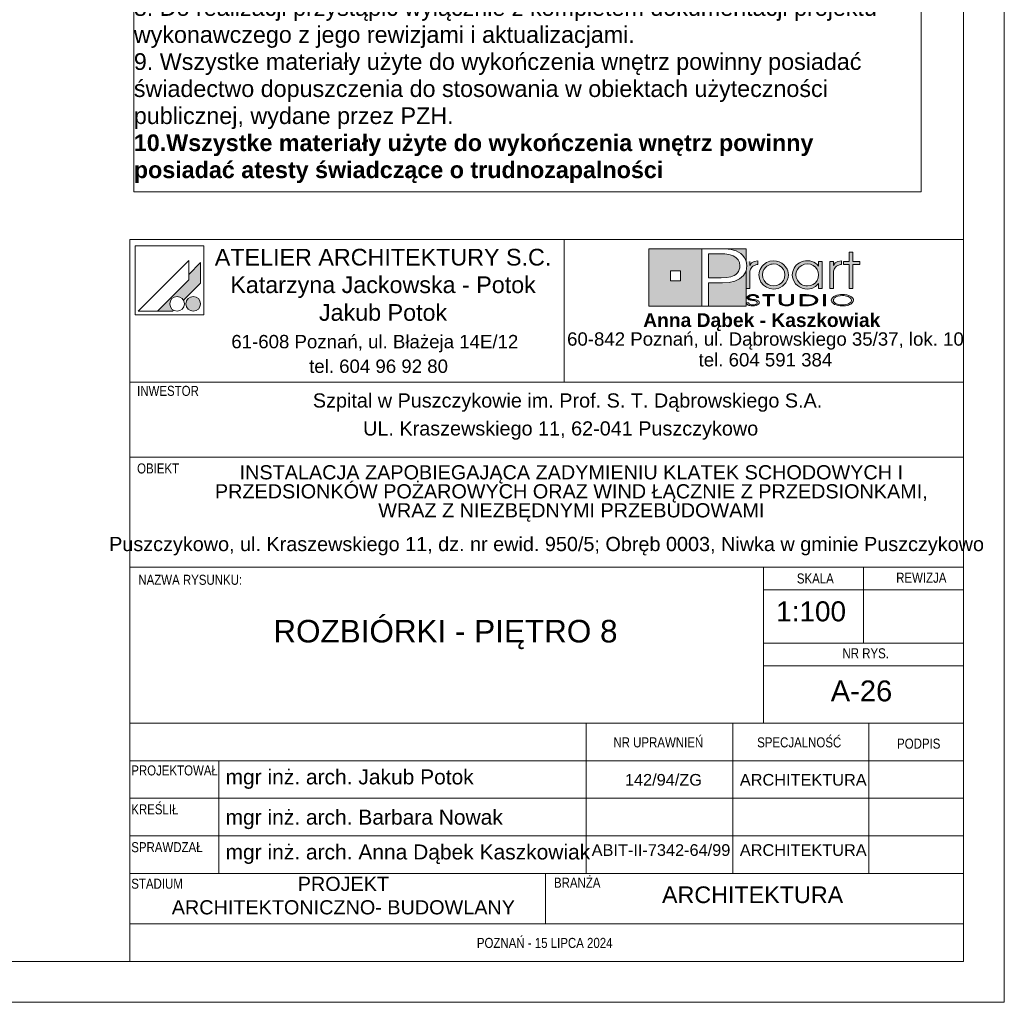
# Paper-space layout 'A-26 ROZBIÓRKI - PIĘTRO 8' of a CAD drawing. Header units: millimetres. Extents: x 0 to 540, y 0 to 297.
# Tile 8 of 9: x 422 to 540, y 0 to 118. Entities that reach past the tile are written whole.
import ezdxf

# ---------------------------------------------------------------- set-up
doc = ezdxf.new("R2010")
doc.units = ezdxf.units.MM
doc.header["$MEASUREMENT"] = 0
doc.layers.add('0_Nr_pióra__2', color=8, linetype='Continuous', lineweight=13)
for name, color, linetype, lineweight, true_color in [('0_Nr_pióra__249', 7, 'Continuous', 5, 0x191919), ('A_Arkusz_Nr_pióra__19', 7, 'Continuous', 5, 0x191919), ('A_Arkusz_Nr_pióra__255', 7, 'Continuous', 15, 0x242424)]:
    doc.layers.add(name, color=color, linetype=linetype, lineweight=lineweight, true_color=true_color)
doc.styles.add('STYL_AUTOMATYCZNY_1', font='arial.ttf')
doc.styles.add('STYL_AUTOMATYCZNY_2', font='ARIALN.TTF')
doc.styles.add('STYL_AUTOMATYCZNY_3', font='arial.ttf')

psp = doc.layouts.new('A-26 ROZBIÓRKI - PIĘTRO 8')

# ---------------------------------------------------------------- hatches: boundary and pattern name
at = {"layer": 'A_Arkusz_Nr_pióra__19', "linetype": 'Continuous', "lineweight": 0, "true_color": 0x131313}
h = psp.add_hatch(color=250, dxfattribs=at)
h.paths.add_polyline_path([(497.36, 90.34), (503.71, 90.34), (503.71, 83.46), (497.36, 83.46)])
h.paths.add_polyline_path([(499.96, 87.69), (501.15, 87.69), (501.15, 86.49), (499.96, 86.49)], flags=0)
for points in [[(509.03, 90.34), (509.02, 88.83), (508.99, 88.95), (508.83, 89.25), (508.63, 89.52), (508.39, 89.75), (508.11, 89.94), (507.83, 90.07), (507.54, 90.17), (507.23, 90.25), (506.87, 90.3), (506.07, 90.33), (506.02, 90.34)], [(506.17, 89.71), (505.71, 89.72), (504.53, 89.72), (504.53, 86.86), (506.06, 86.86), (506.69, 86.89), (507.19, 86.98), (507.59, 87.13), (507.79, 87.26), (507.96, 87.42), (508.11, 87.61), (508.21, 87.83), (508.28, 88.05), (508.3, 88.28), (508.24, 88.67), (508.07, 89), (507.78, 89.3), (507.48, 89.48), (507.12, 89.62), (506.71, 89.69), (506.5, 89.71)], [(504.53, 83.46), (509.03, 83.46), (509.03, 87.7), (508.73, 87.14), (508.24, 86.71), (507.69, 86.45), (507.02, 86.29), (506.24, 86.24), (504.53, 86.24)]]:
    psp.add_hatch(color=250, dxfattribs=at).paths.add_polyline_path(points)
at = {"layer": 'A_Arkusz_Nr_pióra__19', "linetype": 'Continuous', "lineweight": 5, "true_color": 0x191919}
for points in [[(521.85, 85.58), (521.41, 85.58), (521.41, 88.44), (520.7, 88.44), (520.7, 88.81), (521.41, 88.81), (521.41, 89.94), (521.85, 89.94), (521.85, 88.81), (522.66, 88.81), (522.66, 88.44), (521.85, 88.44)], [(443.6, 88.67), (442.2, 87.26), (442.2, 86.61), (438.43, 82.85), (440.24, 82.85), (440.35, 82.96), (440.22, 83.05), (440.11, 83.16), (440.02, 83.29), (439.96, 83.43), (439.92, 83.58), (439.91, 83.73), (439.92, 83.88), (439.96, 84.03), (440.02, 84.17), (440.11, 84.3), (440.22, 84.4), (440.35, 84.49), (440.49, 84.56), (440.64, 84.6), (440.79, 84.61), (440.94, 84.6), (441.09, 84.56), (441.23, 84.49), (441.36, 84.4), (441.46, 84.3), (441.56, 84.16), (443.6, 86.21), (443.6, 86.51)], [(443.6, 86.21), (443.6, 88.67), (442.2, 87.26), (442.2, 86.61), (438.43, 82.85), (440.24, 82.85), (440.35, 82.96, -1.314777), (441.56, 84.16)], [(509.46, 88.83), (509.02, 88.83), (509.02, 85.58), (509.48, 85.58), (509.49, 87.54, -0.145311), (509.61, 87.99, -0.140329), (510.1, 88.38), (510.45, 88.45), (510.45, 88.88), (510.01, 88.81), (509.68, 88.63), (509.46, 88.34)], [(510.56, 87.22), (510.58, 87.43), (510.63, 87.65), (510.71, 87.86), (510.82, 88.06), (510.95, 88.25), (511.11, 88.41), (511.48, 88.67), (511.88, 88.83), (512.33, 88.89), (512.35, 88.89), (512.33, 88.52), (512.17, 88.5), (512, 88.47), (511.83, 88.41), (511.67, 88.34), (511.53, 88.24), (511.39, 88.13), (511.17, 87.86), (511.04, 87.55), (511, 87.2), (511.04, 86.84), (511.18, 86.52), (511.4, 86.24), (511.68, 86.04), (511.99, 85.91), (512.17, 85.89), (512.15, 85.52), (511.88, 85.55), (511.47, 85.71), (511.11, 85.97), (510.8, 86.33), (510.62, 86.75)], [(512.33, 88.52), (512.68, 88.47), (513, 88.33), (513.29, 88.11), (513.5, 87.85), (513.62, 87.55), (513.67, 87.21), (513.64, 86.96), (514.05, 86.8), (514.07, 86.87), (514.1, 87.2), (514.08, 87.43), (514.03, 87.67), (513.93, 87.91), (513.77, 88.17), (513.56, 88.4), (513.3, 88.6), (513, 88.76), (512.68, 88.85), (512.35, 88.89)], [(520.14, 88.38), (520.05, 88.34), (519.97, 88.29), (519.87, 88.23), (519.76, 88.12), (519.67, 88.01), (519.6, 87.9), (519.56, 87.78), (519.53, 87.63), (519.52, 87.46), (519.52, 85.58), (519.07, 85.58), (519.07, 88.81), (519.5, 88.81), (519.5, 88.34), (519.72, 88.63), (520.05, 88.81), (520.49, 88.88), (520.49, 88.45), (520.36, 88.43), (520.24, 88.41)], [(512.86, 85.58), (512.6, 85.52), (512.33, 85.5), (512.15, 85.52), (512.17, 85.89), (512.34, 85.87), (512.69, 85.91), (513, 86.04), (513.28, 86.26), (513.5, 86.53), (513.62, 86.85), (513.64, 86.96), (514.05, 86.8), (513.97, 86.56), (513.8, 86.26), (513.61, 86.03), (513.38, 85.84), (513.12, 85.68)], [(442.36, 84.53), (443.02, 82.9, -0.39153), (441.92, 83.36, -0.418968)], [(442.36, 84.53), (443.02, 82.9, 0.455663), (443.49, 84.15, 0.390402)], [(509.33, 83.87), (509.06, 83.87), (509.08, 83.79), (509.13, 83.71), (509.2, 83.64), (509.28, 83.59), (509.36, 83.56), (509.43, 83.54), (509.48, 83.52), (509.61, 83.49), (509.74, 83.48), (509.82, 83.49), (509.9, 83.48), (510.05, 83.49), (510.24, 83.53), (510.41, 83.6), (510.52, 83.68), (510.59, 83.77), (510.62, 83.87), (510.61, 83.92), (510.58, 83.98), (510.55, 84.03), (510.49, 84.08), (510.44, 84.12), (510.35, 84.16), (510.3, 84.18), (510.2, 84.21), (510.16, 84.22), (510.15, 84.07), (510.19, 84.05), (510.29, 84), (510.34, 83.93), (510.36, 83.86), (510.35, 83.8), (510.31, 83.74), (510.23, 83.68), (510.17, 83.65), (510.11, 83.64), (510.02, 83.61), (509.94, 83.6), (509.87, 83.6), (509.8, 83.6), (509.71, 83.61), (509.63, 83.62), (509.56, 83.64), (509.49, 83.67), (509.45, 83.7), (509.39, 83.74), (509.35, 83.8)], [(510.29, 84.49), (510.55, 84.49), (510.53, 84.59), (510.47, 84.67), (510.35, 84.75), (510.21, 84.81), (510.04, 84.84), (509.85, 84.85), (509.66, 84.84), (509.49, 84.8), (509.34, 84.74), (509.23, 84.67), (509.16, 84.59), (509.14, 84.5), (509.16, 84.4), (509.22, 84.33), (509.32, 84.26), (509.4, 84.22), (509.47, 84.2), (509.53, 84.19), (509.65, 84.16), (509.76, 84.15), (509.88, 84.13), (509.99, 84.11), (510.07, 84.09), (510.15, 84.07), (510.16, 84.22), (510.04, 84.24), (509.88, 84.26), (509.69, 84.3), (509.6, 84.32), (509.52, 84.35), (509.45, 84.39), (509.41, 84.44), (509.4, 84.5), (509.42, 84.57), (509.46, 84.62), (509.54, 84.67), (509.62, 84.7), (509.72, 84.73), (509.81, 84.73), (509.9, 84.73), (509.99, 84.72), (510.07, 84.7), (510.15, 84.67), (510.22, 84.62), (510.27, 84.56)], [(511.85, 83.5), (511.6, 83.5), (511.6, 84.71), (511.02, 84.71), (511.02, 84.83), (512.43, 84.83), (512.43, 84.71), (511.85, 84.71)], [(514.45, 83.6), (514.36, 83.56), (514.25, 83.52), (514.12, 83.5), (513.99, 83.48), (513.86, 83.48), (513.67, 83.49), (513.5, 83.52), (513.34, 83.56), (513.15, 83.67), (513.03, 83.82), (513, 84), (513, 84.83), (513.25, 84.83), (513.25, 84), (513.26, 83.9), (513.31, 83.81), (513.37, 83.74, 0.154269), (513.86, 83.61, 0.149724), (514.34, 83.73), (514.41, 83.81)], [(514.41, 83.81), (514.45, 83.9), (514.46, 84), (514.46, 84.83), (514.72, 84.83), (514.72, 84), (514.7, 83.86), (514.63, 83.74), (514.53, 83.65), (514.45, 83.6)], [(515.76, 83.62), (516.04, 83.62), (516.04, 83.5), (515.51, 83.5), (515.51, 84.83), (516.04, 84.83), (516.04, 84.71), (515.76, 84.71)], [(516.23, 84.83), (516.55, 84.82), (516.75, 84.79), (516.75, 84.66), (516.59, 84.68), (516.38, 84.7), (516.13, 84.71), (516.04, 84.71), (516.04, 84.83)], [(517.07, 84.72), (517.23, 84.65), (517.36, 84.58), (517.48, 84.49), (517.57, 84.38), (517.62, 84.27), (517.64, 84.16), (517.61, 84.02), (517.53, 83.89), (517.39, 83.77), (517.25, 83.68), (517.09, 83.62), (516.92, 83.57), (516.74, 83.53), (516.74, 83.67), (516.88, 83.7), (517.07, 83.77), (517.22, 83.87), (517.31, 83.96), (517.37, 84.06), (517.39, 84.17), (517.37, 84.28), (517.3, 84.38), (517.21, 84.47), (517.08, 84.55), (516.93, 84.61), (516.75, 84.66), (516.75, 84.79), (516.83, 84.78)], [(518.57, 83.5), (518.32, 83.5), (518.32, 84.83), (518.57, 84.83)], [(516.74, 83.53), (516.72, 83.53), (516.5, 83.51), (516.25, 83.5), (516.04, 83.5), (516.04, 83.62), (516.13, 83.62), (516.28, 83.62), (516.45, 83.63), (516.53, 83.63), (516.66, 83.65), (516.74, 83.67)]]:
    psp.add_hatch(color=250, dxfattribs=at).paths.add_polyline_path(points)
h = psp.add_hatch(color=250, dxfattribs=at)
h.paths.add_polyline_path([(517.73, 86.15), (517.36, 85.79), (516.91, 85.57), (516.39, 85.5), (516.06, 85.53), (515.75, 85.61), (515.44, 85.75), (515.18, 85.92), (514.96, 86.14), (514.78, 86.41), (514.66, 86.67), (514.59, 86.93), (514.57, 87.2), (514.58, 87.41), (514.63, 87.61), (514.7, 87.82), (514.79, 88.02), (514.91, 88.19), (515.05, 88.36), (515.24, 88.52), (515.44, 88.65), (515.67, 88.76), (515.91, 88.83), (516.15, 88.87), (516.4, 88.89), (516.67, 88.87), (516.92, 88.81), (517.15, 88.72), (517.37, 88.59), (517.56, 88.43), (517.73, 88.24), (517.73, 88.51), (517.73, 88.81), (518.17, 88.81), (518.17, 87.53), (518.17, 85.58), (517.73, 85.58), (517.73, 85.83)])
h.paths.add_polyline_path([(515.81, 88.38, 0.471077), (515.22, 86.5, 0.494724), (517.4, 86.34, 0.387258), (517.36, 88.1, 0.314042)], flags=0)
h = psp.add_hatch(color=250, dxfattribs=at)
h.paths.add_polyline_path([(520.59, 84.85, 0.130991), (519.56, 84.6, 0.250658), (519.25, 84.17, 0.250617), (519.5, 83.77, 0.141351), (520.59, 83.48, 0.117723), (521.58, 83.7, 0.245905), (521.93, 84.16, 0.237366), (521.68, 84.56, 0.143887)])
h.paths.add_polyline_path([(520.59, 84.73, 0.128597), (519.81, 84.56), (519.72, 84.5), (519.65, 84.45), (519.58, 84.37), (519.54, 84.31), (519.51, 84.24), (519.5, 84.17), (519.53, 84.03), (519.62, 83.91), (519.78, 83.79, 0.126974), (520.59, 83.6, 0.113214), (521.35, 83.76), (521.49, 83.86), (521.58, 83.93), (521.63, 84.01), (521.66, 84.08), (521.67, 84.16), (521.65, 84.26), (521.6, 84.36), (521.52, 84.45), (521.39, 84.55, 0.11716)], flags=0)

# ---------------------------------------------------------------- linework, layer by layer
at = {"layer": '0_Nr_pióra__2', "color": 8, "linetype": 'Continuous', "lineweight": 13, "flags": 128}
psp.add_lwpolyline([(435.6, 176.33), (530.02, 176.33), (530.02, 97.15), (435.6, 97.15)], close=True, dxfattribs=at)
at = {"layer": '0_Nr_pióra__249', "color": 250, "linetype": 'Continuous', "lineweight": 5, "true_color": 0x191919}
for p, q in [((435.75, 90.68), (435.75, 82.41)), ((444.01, 90.68), (435.75, 90.68)), ((444.01, 90.68), (444.01, 82.41)), ((497.36, 90.34), (509.03, 90.34)), ((497.36, 83.46), (497.36, 90.34)), ((503.71, 83.46), (503.71, 90.34)), ((503.71, 90.34), (505.99, 90.34)), ((505.99, 90.34), (506.46, 90.33)), ((506.46, 90.33), (506.87, 90.3)), ((506.87, 90.3), (507.23, 90.25)), ((507.23, 90.25), (507.54, 90.17)), ((507.54, 90.17), (507.83, 90.07)), ((507.83, 90.07), (508.11, 89.94)), ((508.11, 89.94), (508.39, 89.75)), ((509.03, 90.34), (509.02, 88.81)), ((521.41, 88.81), (521.41, 89.94)), ((521.41, 89.94), (521.85, 89.94)), ((521.85, 89.94), (521.85, 88.81)), ((442.2, 88.91), (436.13, 82.85)), ((442.2, 88.91), (442.2, 86.61)), ((443.6, 88.67), (442.2, 87.26)), ((443.6, 88.67), (443.6, 86.51)), ((504.53, 89.72), (504.53, 86.86)), ((505.71, 89.72), (504.53, 89.72)), ((506.17, 89.71), (505.71, 89.72)), ((506.5, 89.71), (506.17, 89.71)), ((506.71, 89.69), (506.5, 89.71)), ((507.12, 89.62), (506.71, 89.69)), ((507.48, 89.48), (507.12, 89.62)), ((507.79, 89.29), (507.48, 89.48)), ((508.07, 89), (507.79, 89.29)), ((508.24, 88.67), (508.07, 89)), ((508.3, 88.28), (508.24, 88.67)), ((508.39, 89.75), (508.63, 89.52)), ((508.63, 89.52), (508.83, 89.25)), ((508.83, 89.25), (508.99, 88.95)), ((508.99, 88.95), (509.08, 88.62)), ((509.08, 88.62), (509.12, 88.27)), ((509.46, 88.81), (509.46, 88.34)), ((509.46, 88.34), (509.68, 88.63)), ((509.68, 88.63), (510.01, 88.81)), ((510.01, 88.81), (510.45, 88.88)), ((510.45, 88.88), (510.45, 88.45)), ((511.11, 88.41), (511.48, 88.67)), ((511.48, 88.67), (511.88, 88.83)), ((511.88, 88.83), (512.33, 88.89)), ((512.33, 88.89), (512.67, 88.86)), ((512.67, 88.86), (513, 88.76)), ((513, 88.76), (513.3, 88.6)), ((513.3, 88.6), (513.56, 88.4)), ((515.24, 88.52), (515.44, 88.65)), ((515.44, 88.65), (515.67, 88.76)), ((515.67, 88.76), (515.91, 88.83)), ((515.91, 88.83), (516.15, 88.87)), ((516.15, 88.87), (516.4, 88.89)), ((516.4, 88.89), (516.67, 88.87)), ((516.67, 88.87), (516.92, 88.81)), ((516.92, 88.81), (517.15, 88.72)), ((517.15, 88.72), (517.37, 88.59)), ((517.37, 88.59), (517.56, 88.43)), ((517.73, 88.24), (517.73, 88.81)), ((517.73, 88.81), (518.17, 88.81)), ((518.17, 88.81), (518.17, 85.58)), ((519.07, 85.58), (519.07, 88.81)), ((519.07, 88.81), (519.5, 88.81)), ((519.5, 88.81), (519.5, 88.34)), ((519.5, 88.34), (519.72, 88.63)), ((519.72, 88.63), (520.05, 88.81)), ((520.05, 88.81), (520.49, 88.88)), ((520.49, 88.88), (520.49, 88.45)), ((520.7, 88.44), (520.7, 88.81)), ((520.7, 88.81), (521.41, 88.81)), ((521.85, 88.81), (522.66, 88.81)), ((522.66, 88.81), (522.66, 88.44)), ((499.96, 87.69), (501.15, 87.69)), ((499.96, 87.69), (501.15, 87.69)), ((499.96, 86.49), (499.96, 87.69)), ((501.15, 87.69), (501.15, 86.49)), ((501.15, 87.69), (501.15, 86.49)), ((507.79, 87.26), (507.96, 87.42)), ((507.96, 87.42), (508.11, 87.61)), ((508.11, 87.61), (508.21, 87.83)), ((508.21, 87.83), (508.28, 88.05)), ((508.28, 88.05), (508.3, 88.28)), ((509.02, 87.66), (508.73, 87.14)), ((509.12, 88.27), (509.02, 87.66)), ((509.03, 87.67), (509.03, 83.46)), ((509.49, 87.63), (509.48, 87.46)), ((509.48, 87.46), (509.48, 85.58)), ((509.52, 87.78), (509.49, 87.63)), ((509.56, 87.9), (509.52, 87.78)), ((509.63, 88.01), (509.56, 87.9)), ((509.72, 88.12), (509.63, 88.01)), ((509.83, 88.23), (509.72, 88.12)), ((509.92, 88.29), (509.83, 88.23)), ((510.01, 88.34), (509.92, 88.29)), ((510.1, 88.38), (510.01, 88.34)), ((510.2, 88.41), (510.1, 88.38)), ((510.32, 88.43), (510.2, 88.41)), ((510.45, 88.45), (510.32, 88.43)), ((510.56, 87.22), (510.58, 87.43)), ((510.58, 87.43), (510.63, 87.65)), ((510.63, 87.65), (510.71, 87.86)), ((510.71, 87.86), (510.82, 88.06)), ((510.82, 88.06), (510.95, 88.25)), ((510.95, 88.25), (511.11, 88.41)), ((511.04, 87.55), (511, 87.2)), ((511.17, 87.86), (511.04, 87.55)), ((511.39, 88.13), (511.17, 87.86)), ((511.53, 88.24), (511.39, 88.13)), ((511.67, 88.34), (511.53, 88.24)), ((511.83, 88.41), (511.67, 88.34)), ((512, 88.47), (511.83, 88.41)), ((512.17, 88.5), (512, 88.47)), ((512.34, 88.52), (512.17, 88.5)), ((512.68, 88.47), (512.34, 88.52)), ((513, 88.33), (512.68, 88.47)), ((513.29, 88.11), (513, 88.33)), ((513.5, 87.85), (513.29, 88.11)), ((513.62, 87.55), (513.5, 87.85)), ((513.56, 88.4), (513.77, 88.17)), ((513.67, 87.21), (513.62, 87.55)), ((513.77, 88.17), (513.94, 87.9)), ((513.94, 87.9), (514.03, 87.67)), ((514.03, 87.67), (514.08, 87.43)), ((514.08, 87.43), (514.1, 87.2)), ((514.57, 87.2), (514.58, 87.41)), ((514.58, 87.41), (514.63, 87.61)), ((514.63, 87.61), (514.7, 87.82)), ((514.7, 87.82), (514.79, 88.02)), ((514.79, 88.02), (514.91, 88.19)), ((514.91, 88.19), (515.05, 88.36)), ((515.05, 87.55), (515.01, 87.22)), ((515.05, 88.36), (515.24, 88.52)), ((515.19, 87.85), (515.05, 87.55)), ((515.41, 88.12), (515.19, 87.85)), ((515.71, 88.34), (515.41, 88.12)), ((516.03, 88.47), (515.71, 88.34)), ((516.39, 88.52), (516.03, 88.47)), ((516.75, 88.47), (516.39, 88.52)), ((517.06, 88.34), (516.75, 88.47)), ((517.34, 88.12), (517.06, 88.34)), ((517.56, 87.85), (517.34, 88.12)), ((517.56, 88.43), (517.73, 88.24)), ((517.69, 87.54), (517.56, 87.85)), ((517.73, 87.19), (517.69, 87.54)), ((519.53, 87.63), (519.52, 87.46)), ((519.52, 87.46), (519.52, 85.58)), ((519.56, 87.78), (519.53, 87.63)), ((519.6, 87.9), (519.56, 87.78)), ((519.67, 88.01), (519.6, 87.9)), ((519.76, 88.12), (519.67, 88.01)), ((519.87, 88.23), (519.76, 88.12)), ((519.97, 88.29), (519.87, 88.23)), ((520.05, 88.34), (519.97, 88.29)), ((520.14, 88.38), (520.05, 88.34)), ((520.24, 88.41), (520.14, 88.38)), ((520.36, 88.43), (520.24, 88.41)), ((520.49, 88.45), (520.36, 88.43)), ((521.41, 88.44), (520.7, 88.44)), ((521.41, 85.58), (521.41, 88.44)), ((522.66, 88.44), (521.85, 88.44)), ((521.85, 88.44), (521.85, 85.58)), ((442.2, 86.61), (438.43, 82.85)), ((443.6, 86.21), (441.56, 84.16)), ((443.6, 86.51), (443.6, 86.21)), ((501.15, 86.49), (499.96, 86.49)), ((504.53, 86.86), (506.06, 86.86)), ((504.53, 86.24), (504.53, 83.46)), ((506.19, 86.24), (504.53, 86.24)), ((506.06, 86.86), (506.69, 86.89)), ((507, 86.29), (506.19, 86.24)), ((506.69, 86.89), (507.19, 86.98)), ((507.69, 86.45), (507, 86.29)), ((507.19, 86.98), (507.59, 87.13)), ((507.59, 87.13), (507.79, 87.26)), ((508.24, 86.71), (507.69, 86.45)), ((508.73, 87.14), (508.24, 86.71)), ((510.62, 86.75), (510.56, 87.22)), ((510.8, 86.33), (510.62, 86.75)), ((511.11, 85.97), (510.8, 86.33)), ((511, 87.2), (511.04, 86.84)), ((511.04, 86.84), (511.18, 86.52)), ((511.18, 86.52), (511.4, 86.24)), ((511.4, 86.24), (511.68, 86.04)), ((513, 86.04), (513.28, 86.26)), ((513.28, 86.26), (513.5, 86.53)), ((513.5, 86.53), (513.62, 86.85)), ((513.8, 86.26), (513.61, 86.03)), ((513.62, 86.85), (513.67, 87.21)), ((513.97, 86.56), (513.8, 86.26)), ((514.07, 86.87), (513.97, 86.56)), ((514.1, 87.2), (514.07, 86.87)), ((514.59, 86.93), (514.57, 87.2)), ((514.66, 86.67), (514.59, 86.93)), ((514.78, 86.41), (514.66, 86.67)), ((514.96, 86.14), (514.78, 86.41)), ((515.01, 87.22), (515.05, 86.87)), ((515.05, 86.87), (515.18, 86.55)), ((515.18, 86.55), (515.4, 86.28)), ((515.4, 86.28), (515.53, 86.16)), ((517.06, 86.05), (517.34, 86.26)), ((517.34, 86.26), (517.56, 86.54)), ((517.56, 86.54), (517.69, 86.85)), ((517.69, 86.85), (517.73, 87.19)), ((509.48, 85.58), (509.02, 85.58)), ((511.47, 85.71), (511.11, 85.97)), ((511.88, 85.55), (511.47, 85.71)), ((511.68, 86.04), (511.99, 85.91)), ((512.33, 85.5), (511.88, 85.55)), ((511.99, 85.91), (512.34, 85.87)), ((512.6, 85.52), (512.33, 85.5)), ((512.34, 85.87), (512.69, 85.91)), ((512.86, 85.58), (512.6, 85.52)), ((512.69, 85.91), (513, 86.04)), ((513.12, 85.68), (512.86, 85.58)), ((513.38, 85.84), (513.12, 85.68)), ((513.61, 86.03), (513.38, 85.84)), ((515.18, 85.92), (514.96, 86.14)), ((515.44, 85.75), (515.18, 85.92)), ((515.75, 85.61), (515.44, 85.75)), ((515.53, 86.16), (515.68, 86.06)), ((515.68, 86.06), (515.85, 85.98)), ((516.06, 85.53), (515.75, 85.61)), ((515.85, 85.98), (516.03, 85.92)), ((516.03, 85.92), (516.21, 85.88)), ((516.39, 85.5), (516.06, 85.53)), ((516.21, 85.88), (516.39, 85.87)), ((516.39, 85.87), (516.74, 85.91)), ((516.91, 85.57), (516.39, 85.5)), ((516.74, 85.91), (517.06, 86.05)), ((517.36, 85.79), (516.91, 85.57)), ((517.73, 86.15), (517.36, 85.79)), ((517.73, 85.58), (517.73, 86.15)), ((518.17, 85.58), (517.73, 85.58)), ((519.52, 85.58), (519.07, 85.58)), ((521.85, 85.58), (521.41, 85.58)), ((509.08, 83.79), (509.06, 83.87)), ((509.06, 83.87), (509.33, 83.87)), ((509.14, 84.5), (509.16, 84.59)), ((509.16, 84.4), (509.14, 84.5)), ((509.16, 84.59), (509.23, 84.67)), ((509.22, 84.33), (509.16, 84.4)), ((509.32, 84.26), (509.22, 84.33)), ((509.23, 84.67), (509.34, 84.74)), ((509.37, 84.23), (509.32, 84.26)), ((509.33, 83.87), (509.35, 83.8)), ((509.34, 84.74), (509.49, 84.8)), ((509.43, 84.21), (509.37, 84.23)), ((509.41, 84.56), (509.4, 84.5)), ((509.4, 84.5), (509.41, 84.44)), ((509.46, 84.62), (509.41, 84.56)), ((509.41, 84.44), (509.45, 84.39)), ((509.5, 84.19), (509.43, 84.21)), ((509.45, 84.39), (509.52, 84.35)), ((509.54, 84.67), (509.46, 84.62)), ((509.49, 84.8), (509.66, 84.84)), ((509.58, 84.18), (509.5, 84.19)), ((509.52, 84.35), (509.6, 84.32)), ((509.62, 84.7), (509.54, 84.67)), ((509.68, 84.16), (509.58, 84.18)), ((509.6, 84.32), (509.73, 84.29)), ((509.72, 84.73), (509.62, 84.7)), ((509.66, 84.84), (509.85, 84.85)), ((509.8, 84.14), (509.68, 84.16)), ((509.83, 84.73), (509.72, 84.73)), ((509.73, 84.29), (509.89, 84.26)), ((509.96, 84.12), (509.8, 84.14)), ((509.95, 84.72), (509.83, 84.73)), ((509.85, 84.85), (510.04, 84.84)), ((509.89, 84.26), (510.03, 84.24)), ((510.06, 84.7), (509.95, 84.72)), ((510.09, 84.09), (509.96, 84.12)), ((510.03, 84.24), (510.13, 84.22)), ((510.04, 84.84), (510.21, 84.81)), ((510.15, 84.67), (510.06, 84.7)), ((510.19, 84.05), (510.09, 84.09)), ((510.13, 84.22), (510.2, 84.21)), ((510.22, 84.62), (510.15, 84.67)), ((510.29, 84), (510.19, 84.05)), ((510.2, 84.21), (510.25, 84.2)), ((510.21, 84.81), (510.35, 84.75)), ((510.27, 84.56), (510.22, 84.62)), ((510.25, 84.2), (510.31, 84.18)), ((510.29, 84.49), (510.27, 84.56)), ((510.55, 84.49), (510.29, 84.49)), ((510.34, 83.93), (510.29, 84)), ((510.31, 84.18), (510.36, 84.16)), ((510.36, 83.86), (510.34, 83.93)), ((510.35, 84.75), (510.47, 84.67)), ((510.35, 83.8), (510.36, 83.86)), ((510.36, 84.16), (510.44, 84.12)), ((510.44, 84.12), (510.5, 84.08)), ((510.47, 84.67), (510.53, 84.59)), ((510.5, 84.08), (510.55, 84.03)), ((510.53, 84.59), (510.55, 84.49)), ((510.55, 84.03), (510.59, 83.98)), ((510.59, 83.98), (510.61, 83.92)), ((510.62, 83.87), (510.59, 83.77)), ((510.61, 83.92), (510.62, 83.87)), ((511.02, 84.71), (511.02, 84.83)), ((511.02, 84.83), (512.43, 84.83)), ((511.6, 84.71), (511.02, 84.71)), ((511.6, 83.5), (511.6, 84.71)), ((512.43, 84.71), (511.85, 84.71)), ((511.85, 84.71), (511.85, 83.5)), ((512.43, 84.83), (512.43, 84.71)), ((513, 84.83), (513.25, 84.83)), ((513, 84), (513, 84.83)), ((513.03, 83.82), (513, 84)), ((513.25, 84.83), (513.25, 84)), ((513.25, 84), (513.26, 83.9)), ((513.26, 83.9), (513.31, 83.81)), ((514.41, 83.81), (514.45, 83.9)), ((514.45, 83.9), (514.46, 84)), ((514.46, 84), (514.46, 84.83)), ((514.46, 84.83), (514.72, 84.83)), ((514.7, 83.86), (514.63, 83.74)), ((514.72, 84), (514.7, 83.86)), ((514.72, 84.83), (514.72, 84)), ((515.51, 83.5), (515.51, 84.83)), ((515.51, 84.83), (516.04, 84.83)), ((515.51, 83.5), (515.51, 84.83)), ((515.51, 84.83), (516.23, 84.83)), ((516.04, 84.71), (515.76, 84.71)), ((515.76, 84.71), (515.76, 83.62)), ((516.13, 84.71), (515.76, 84.71)), ((515.76, 84.71), (515.76, 83.62)), ((516.04, 84.83), (516.04, 84.71)), ((516.38, 84.7), (516.13, 84.71)), ((516.23, 84.83), (516.55, 84.82)), ((516.59, 84.68), (516.38, 84.7)), ((516.55, 84.82), (516.83, 84.78)), ((516.77, 84.65), (516.59, 84.68)), ((516.93, 84.61), (516.77, 84.65)), ((516.83, 84.78), (517.07, 84.72)), ((517.07, 84.55), (516.93, 84.61)), ((517.07, 84.72), (517.23, 84.65)), ((517.2, 84.48), (517.07, 84.55)), ((517.07, 83.77), (517.22, 83.87)), ((517.3, 84.38), (517.2, 84.48)), ((517.22, 83.87), (517.31, 83.96)), ((517.23, 84.65), (517.36, 84.58)), ((517.37, 84.28), (517.3, 84.38)), ((517.31, 83.96), (517.37, 84.06)), ((517.36, 84.58), (517.48, 84.49)), ((517.39, 84.17), (517.37, 84.28)), ((517.37, 84.06), (517.39, 84.17)), ((517.53, 83.89), (517.39, 83.77)), ((517.48, 84.49), (517.57, 84.38)), ((517.61, 84.02), (517.53, 83.89)), ((517.57, 84.38), (517.62, 84.27)), ((517.64, 84.16), (517.61, 84.02)), ((517.62, 84.27), (517.64, 84.16)), ((518.32, 83.5), (518.32, 84.83)), ((518.32, 84.83), (518.57, 84.83)), ((518.32, 83.5), (518.32, 84.83)), ((518.32, 84.83), (518.57, 84.83)), ((518.57, 84.83), (518.57, 83.5)), ((518.57, 84.83), (518.57, 83.5)), ((519.25, 84.17), (519.27, 84.28)), ((519.26, 84.07), (519.25, 84.17)), ((519.31, 83.97), (519.26, 84.07)), ((519.27, 84.28), (519.33, 84.39)), ((519.38, 83.87), (519.31, 83.97)), ((519.33, 84.39), (519.42, 84.5)), ((519.5, 83.77), (519.38, 83.87)), ((519.42, 84.5), (519.56, 84.6)), ((519.51, 84.24), (519.5, 84.17)), ((519.5, 84.17), (519.53, 84.03)), ((519.54, 84.31), (519.51, 84.24)), ((519.53, 84.03), (519.62, 83.91)), ((519.58, 84.37), (519.54, 84.31)), ((519.56, 84.6), (519.73, 84.69)), ((519.64, 84.44), (519.58, 84.37)), ((519.62, 83.91), (519.77, 83.79)), ((519.72, 84.5), (519.64, 84.44)), ((519.81, 84.56), (519.72, 84.5)), ((519.73, 84.69), (519.93, 84.76)), ((520.04, 84.66), (519.81, 84.56)), ((519.93, 84.76), (520.14, 84.81)), ((520.3, 84.71), (520.04, 84.66)), ((520.14, 84.81), (520.35, 84.84)), ((520.59, 84.73), (520.3, 84.71)), ((520.35, 84.84), (520.59, 84.85)), ((520.59, 84.85), (520.85, 84.84)), ((520.76, 84.72), (520.59, 84.73)), ((520.93, 84.7), (520.76, 84.72)), ((520.85, 84.84), (521.1, 84.8)), ((521.09, 84.67), (520.93, 84.7)), ((521.26, 84.61), (521.09, 84.67)), ((521.1, 84.8), (521.34, 84.73)), ((521.4, 84.54), (521.26, 84.61)), ((521.34, 84.73), (521.53, 84.65)), ((521.52, 84.45), (521.4, 84.54)), ((521.48, 83.84), (521.58, 83.93)), ((521.6, 84.36), (521.52, 84.45)), ((521.53, 84.65), (521.68, 84.56)), ((521.58, 83.93), (521.63, 84.01)), ((521.65, 84.26), (521.6, 84.36)), ((521.63, 84.01), (521.66, 84.08)), ((521.67, 84.16), (521.65, 84.26)), ((521.66, 84.08), (521.67, 84.16)), ((521.68, 84.56), (521.8, 84.45)), ((521.89, 84), (521.77, 83.84)), ((521.8, 84.45), (521.87, 84.36)), ((521.87, 84.36), (521.91, 84.26)), ((521.93, 84.16), (521.89, 84)), ((521.91, 84.26), (521.93, 84.16)), ((436.13, 82.85), (440.24, 82.85)), ((440.35, 82.96), (440.24, 82.85)), ((509.03, 83.46), (497.36, 83.46)), ((504.53, 83.46), (503.71, 83.46)), ((509.13, 83.71), (509.08, 83.79)), ((509.2, 83.64), (509.13, 83.71)), ((509.28, 83.59), (509.2, 83.64)), ((509.37, 83.55), (509.28, 83.59)), ((509.35, 83.8), (509.39, 83.74)), ((509.48, 83.52), (509.37, 83.55)), ((509.39, 83.74), (509.45, 83.7)), ((509.45, 83.7), (509.5, 83.67)), ((509.59, 83.5), (509.48, 83.52)), ((509.5, 83.67), (509.56, 83.64)), ((509.56, 83.64), (509.63, 83.62)), ((509.72, 83.48), (509.59, 83.5)), ((509.63, 83.62), (509.7, 83.61)), ((509.7, 83.61), (509.77, 83.6)), ((509.84, 83.48), (509.72, 83.48)), ((509.77, 83.6), (509.85, 83.6)), ((510.05, 83.49), (509.84, 83.48)), ((509.85, 83.6), (509.92, 83.6)), ((509.92, 83.6), (509.98, 83.61)), ((509.98, 83.61), (510.05, 83.62)), ((510.05, 83.62), (510.12, 83.64)), ((510.24, 83.53), (510.05, 83.49)), ((510.12, 83.64), (510.18, 83.66)), ((510.18, 83.66), (510.23, 83.68)), ((510.23, 83.68), (510.3, 83.74)), ((510.41, 83.6), (510.24, 83.53)), ((510.3, 83.74), (510.35, 83.8)), ((510.52, 83.68), (510.41, 83.6)), ((510.59, 83.77), (510.52, 83.68)), ((511.85, 83.5), (511.6, 83.5)), ((513.15, 83.67), (513.03, 83.82)), ((513.34, 83.56), (513.15, 83.67)), ((513.31, 83.81), (513.38, 83.73)), ((513.5, 83.52), (513.34, 83.56)), ((513.38, 83.73), (513.43, 83.7)), ((513.43, 83.7), (513.5, 83.67)), ((513.5, 83.67), (513.58, 83.64)), ((513.67, 83.49), (513.5, 83.52)), ((513.58, 83.64), (513.67, 83.62)), ((513.67, 83.62), (513.76, 83.61)), ((513.86, 83.48), (513.67, 83.49)), ((513.76, 83.61), (513.86, 83.61)), ((513.86, 83.61), (513.95, 83.61)), ((513.99, 83.48), (513.86, 83.48)), ((513.95, 83.61), (514.04, 83.62)), ((514.12, 83.5), (513.99, 83.48)), ((514.04, 83.62), (514.13, 83.64)), ((514.25, 83.52), (514.12, 83.5)), ((514.13, 83.64), (514.21, 83.67)), ((514.21, 83.67), (514.28, 83.7)), ((514.36, 83.56), (514.25, 83.52)), ((514.28, 83.7), (514.34, 83.73)), ((514.34, 83.73), (514.41, 83.81)), ((514.45, 83.6), (514.36, 83.56)), ((514.53, 83.65), (514.45, 83.6)), ((514.63, 83.74), (514.53, 83.65)), ((516.04, 83.5), (515.51, 83.5)), ((516.25, 83.5), (515.51, 83.5)), ((515.76, 83.62), (516.04, 83.62)), ((515.76, 83.62), (516.13, 83.62)), ((516.04, 83.62), (516.04, 83.5)), ((516.13, 83.62), (516.35, 83.62)), ((516.5, 83.51), (516.25, 83.5)), ((516.35, 83.62), (516.53, 83.63)), ((516.72, 83.53), (516.5, 83.51)), ((516.53, 83.63), (516.68, 83.65)), ((516.68, 83.65), (516.89, 83.7)), ((516.92, 83.57), (516.72, 83.53)), ((516.89, 83.7), (517.07, 83.77)), ((517.09, 83.62), (516.92, 83.57)), ((517.25, 83.68), (517.09, 83.62)), ((517.39, 83.77), (517.25, 83.68)), ((518.57, 83.5), (518.32, 83.5)), ((518.57, 83.5), (518.32, 83.5)), ((519.65, 83.67), (519.5, 83.77)), ((519.84, 83.6), (519.65, 83.67)), ((519.77, 83.79), (519.88, 83.74)), ((520.07, 83.53), (519.84, 83.6)), ((519.88, 83.74), (520, 83.69)), ((520, 83.69), (520.13, 83.65)), ((520.33, 83.49), (520.07, 83.53)), ((520.13, 83.65), (520.28, 83.62)), ((520.28, 83.62), (520.43, 83.6)), ((520.59, 83.48), (520.33, 83.49)), ((520.43, 83.6), (520.59, 83.6)), ((520.59, 83.6), (520.81, 83.61)), ((520.78, 83.48), (520.59, 83.48)), ((520.97, 83.51), (520.78, 83.48)), ((520.81, 83.61), (521.01, 83.64)), ((521.15, 83.54), (520.97, 83.51)), ((521.01, 83.64), (521.2, 83.7)), ((521.31, 83.59), (521.15, 83.54)), ((521.2, 83.7), (521.35, 83.76)), ((521.45, 83.64), (521.31, 83.59)), ((521.35, 83.76), (521.48, 83.84)), ((521.58, 83.7), (521.45, 83.64)), ((521.77, 83.84), (521.58, 83.7)), ((435.75, 82.41), (444.01, 82.41))]:
    psp.add_line(p, q, dxfattribs=at)
for centre, start, end in [((440.79, 83.73), 0, 180), ((442.72, 83.73), 0, 180), ((440.79, 83.73), 180, 0), ((442.72, 83.73), 180, 0)]:
    psp.add_arc(centre, 0.882, start, end, dxfattribs=at)
at = {"layer": 'A_Arkusz_Nr_pióra__255', "color": 250, "linetype": 'Continuous', "lineweight": 15, "true_color": 0x242424}
for p, q in [((535.1, 292.1), (535.1, 4.9)), ((435.1, 91.43), (535.1, 91.43)), ((435.1, 91.43), (435.1, 74.35)), ((487.22, 91.43), (487.22, 74.35)), ((435.1, 74.35), (535.1, 74.35)), ((435.1, 74.35), (435.1, 4.9)), ((535.1, 74.35), (435.1, 74.35)), ((435.1, 65.35), (535.1, 65.35)), ((435.1, 52.15), (535.1, 52.15)), ((511.1, 33.46), (511.1, 52.15)), ((523.1, 43.06), (523.1, 52.15)), ((511.1, 49.43), (535.1, 49.43)), ((511.1, 43.06), (535.1, 43.06)), ((511.1, 40.34), (535.1, 40.34)), ((435.1, 33.46), (535.1, 33.46)), ((489.85, 15.46), (489.85, 33.46)), ((507.43, 15.46), (507.43, 33.46)), ((523.75, 15.46), (523.75, 33.46)), ((435.1, 28.96), (535.1, 28.96)), ((445.8, 15.46), (445.8, 28.96)), ((435.1, 24.46), (535.1, 24.46)), ((435.1, 19.96), (535.1, 19.96)), ((445.8, 19.96), (535.1, 19.96)), ((435.1, 15.46), (534.96, 15.46)), ((449.1, 15.46), (535.1, 15.46)), ((484.96, 15.46), (484.96, 9.4)), ((435.1, 9.4), (535.1, 9.4)), ((435.1, 9.4), (535.1, 9.4)), ((535.1, 4.9), (29.9, 4.9))]:
    psp.add_line(p, q, dxfattribs=at)
at = {"layer": 'A_Arkusz_Nr_pióra__255', "color": 250, "linetype": 'Continuous', "lineweight": 15, "true_color": 0x242424, "flags": 128}
psp.add_lwpolyline([(0, 297), (540, 297), (540, 0), (0, 0)], close=True, dxfattribs=at)

# ---------------------------------------------------------------- texts
at = {"layer": '0_Nr_pióra__2', "color": 8, "linetype": 'Continuous', "lineweight": 13, "insert": (435.6, 175.38), "char_height": 2, "width": 93.4245, "attachment_point": 1, "line_spacing_factor": 0.972584, "style": 'STYL_AUTOMATYCZNY_1'}
psp.add_mtext('\\A1;{\\pql;\\fArial|b0|i0|c238|p0;\\W1.000000;UWAGI:\\P\\pql;\\fArial|b0|i0|c238|p0;\\W1.000000;\\P\\pql;\\fArial|b0|i0|c238|p0;\\W1.000000;1. Wszystkie zmiany w projekcie wymagają poinformowania i zgody Projektanta.\\P\\pql;\\fArial|b0|i0|c238|p0;\\W1.000000;2. Nadzór autorski nad pracami budowlanymi powinna sprawować osoba posiadająca stosowne uprawnienia budowlane.\\P\\pql;\\fArial|b0|i0|c238|p0;\\W1.000000;3. Zmiany nieistotne w stosunku do projektu budowlanego wymagają poinformowania i zgody Projektanta oraz opracowania stosownych rysunków rewizyjnych, a także wpisu do dziennika budowy przez osobę pełniącą nadzór autorski.\\P\\pql;\\fArial|b0|i0|c238|p0;\\W1.000000;4. Rysunki rozpatrywać łącznie z dokumentacją branżową oraz opisem technicznym.\\P\\pql;\\pt3.76365;\\fArial|b0|i0|c238|p0;\\W1.000000;5. Przed przystąpieniem do wykonywania robót budowlanych wszystkie wymiary należy zweryfikować na budowie.\\P\\pql;\\fArial|b0|i0|c238|p0;\\W1.000000;6. W przypadku stwierdzenia niezgodności lub błędów niezwłocznie powiadomić Projektanta.\\P\\pql;\\fArial|b0|i0|c238|p0;\\W1.000000;7. Rozpatrywać rysunki wyłącznie z najnowszymi rewizjami.\\P\\pql;\\fArial|b0|i0|c238|p0;\\W1.000000;8. Do realizacji przystąpić wyłącznie z kompletem dokumentacji projektu wykonawczego z jego rewizjami i aktualizacjami.\\P\\pql;\\fArial|b0|i0|c238|p0;\\W1.000000;9. Wszystke materiały użyte do wykończenia wnętrz powinny posiadać świadectwo dopuszczenia do stosowania w obiektach użyteczności publicznej, wydane przez PZH.\\P\\pql;\\fArial|b1|i0|c238|p0;\\W1.000000;10.Wszystke materiały użyte do wykończenia wnętrz powinny posiadać atesty świadczące o trudnozapalności}', dxfattribs=at)
at = {"layer": 'A_Arkusz_Nr_pióra__19', "color": 250, "linetype": 'Continuous', "lineweight": 5, "true_color": 0x191919, "attachment_point": 5}
for s, insert, char_height, style in [('\\A1;{\\pqc;\\fArial|b0|i0|c238|p0;\\W1.000000;ATELIER ARCHITEKTURY S.C.}', (465.49, 89.31), 1.9999, 'STYL_AUTOMATYCZNY_1'), ('\\A1;{\\pqc;\\fArial|b0|i0|c238|p0;\\W1.000000;Katarzyna Jackowska - Potok}', (465.49, 85.72), 1.9999, 'STYL_AUTOMATYCZNY_1'), ('\\A1;{\\pqc;\\fArial|b0|i0|c238|p0;\\W1.000000;Jakub Potok}', (465.49, 82.68), 1.9999, 'STYL_AUTOMATYCZNY_1'), ('\\A1;{\\pqc;\\fArial|b1|i0|c238|p0;\\W1.000000;Anna Dąbek - Kaszkowiak}', (510.91, 81.53), 1.6499, 'STYL_AUTOMATYCZNY_3'), ('\\A1;{\\pqc;\\fArial|b0|i0|c238|p0;\\W1.000000;61-608 Poznań, ul. Błażeja 14E/12}', (464.5, 78.96), 1.5999, 'STYL_AUTOMATYCZNY_1'), ('\\A1;{\\pqc;\\fArial|b0|i0|c238|p0;\\W1.000000;tel. 604 96 92 80}', (464.95, 76.24), 1.5999, 'STYL_AUTOMATYCZNY_1')]:
    psp.add_mtext(s, dxfattribs=dict(at, insert=insert, char_height=char_height, style=style))
at = {"layer": 'A_Arkusz_Nr_pióra__19', "color": 250, "linetype": 'Continuous', "lineweight": 5, "true_color": 0x191919, "insert": (511.35, 78.26), "char_height": 1.59993, "attachment_point": 5, "line_spacing_factor": 0.931904, "style": 'STYL_AUTOMATYCZNY_1'}
psp.add_mtext('\\A1;{\\pqc;\\fArial|b0|i0|c238|p0;\\W1.000000;6\\fArial|b0|i0|c238|p0;\\W1.000000;0\\fArial|b0|i0|c238|p0;\\W1.000000;-\\fArial|b0|i0|c238|p0;\\W1.000000;842\\fArial|b0|i0|c238|p0;\\W1.000000; Poznań, ul. Dąbrowskiego \\fArial|b0|i0|c238|p0;\\W1.000000;35/37, lok. 10\\P\\pqc;\\fArial|b0|i0|c238|p0;\\W1.000000;tel. 604 591 384}', dxfattribs=at)
at = {"layer": 'A_Arkusz_Nr_pióra__255', "color": 250, "linetype": 'Continuous', "lineweight": 15, "true_color": 0x242424}
for s, insert, char_height, attachment_point, style in [('\\A1;{\\pql;\\fArial Narrow|b0|i0|c238|p0;\\W1.000000;INWESTOR}', (435.99, 73.29), 1.2, 4, 'STYL_AUTOMATYCZNY_2'), ('\\A1;{\\pql;\\fArial|b0|i0|c238|p0;\\W1.000000;Szpital w Puszczykowie im. Prof. S. T. Dąbrowskiego S.A.}', (457.07, 71.89), 1.7, 4, 'STYL_AUTOMATYCZNY_1'), ('\\A1;{\\pqc;\\fArial|b0|i0|c238|p0;\\W1.000000;UL. Kraszewskiego 11, 62-041 Puszczykowo}', (486.79, 68.54), 1.7, 5, 'STYL_AUTOMATYCZNY_1'), ('\\A1;{\\pql;\\fArial Narrow|b0|i0|c238|p0;\\W1.000000;OBIEKT}', (435.99, 63.99), 1.2, 4, 'STYL_AUTOMATYCZNY_2'), ('\\A1;{\\pql;\\fArial Narrow|b0|i0|c238|p0;\\W1.000000;NAZWA RYSUNKU:}', (436.14, 50.64), 1.2, 4, 'STYL_AUTOMATYCZNY_2'), ('\\A1;{\\pql;\\fArial Narrow|b0|i0|c238|p0;\\W1.000000;SKALA}', (515.12, 50.8), 1.2, 4, 'STYL_AUTOMATYCZNY_2'), ('\\A1;{\\pql;\\fArial Narrow|b0|i0|c238|p0;\\W1.000000;REWIZJA}', (527.03, 50.89), 1.2, 4, 'STYL_AUTOMATYCZNY_2'), ('\\A1;{\\pql;\\fArial|b0|i0|c238|p0;\\W1.000000;1:100}', (512.63, 46.85), 2.3999, 4, 'STYL_AUTOMATYCZNY_1'), ('\\A1;{\\pqc;\\fArial|b0|i0|c238|p0;\\W1.000000;ROZBIÓRKI - PIĘTRO 8}', (472.97, 44.08), 2.7, 5, 'STYL_AUTOMATYCZNY_1'), ('\\A1;{\\pql;\\fArial Narrow|b0|i0|c238|p0;\\W1.000000;NR RYS.}', (520.59, 41.83), 1.2, 4, 'STYL_AUTOMATYCZNY_2'), ('\\A1;{\\pqc;\\fArial|b0|i0|c238|p0;\\W1.000000;A-26}', (522.87, 37.31), 2.5, 5, 'STYL_AUTOMATYCZNY_1'), ('\\A1;{\\pql;\\fArial Narrow|b0|i0|c238|p0;\\W1.000000;NR UPRAWNIEŃ}', (493.12, 31.15), 1.2, 4, 'STYL_AUTOMATYCZNY_2'), ('\\A1;{\\pql;\\fArial Narrow|b0|i0|c238|p0;\\W1.000000;SPECJALNOŚĆ}', (510.36, 31.15), 1.2, 4, 'STYL_AUTOMATYCZNY_2'), ('\\A1;{\\pql;\\fArial Narrow|b0|i0|c238|p0;\\W1.000000;PODPIS}', (527.14, 31), 1.2, 4, 'STYL_AUTOMATYCZNY_2'), ('\\A1;{\\pql;\\fArial Narrow|b0|i0|c238|p0;\\W1.000000;PROJEKTOWAŁ}', (435.29, 27.79), 1.2, 4, 'STYL_AUTOMATYCZNY_2'), ('\\A1;{\\pql;\\fArial|b0|i0|c238|p0;\\W1.000000;mgr inż. arch. Jakub Potok}', (446.6, 26.75), 1.7999, 4, 'STYL_AUTOMATYCZNY_1'), ('\\A1;{\\pql;\\fArial|b0|i0|c238|p0;\\W1.000000;142/94/ZG}', (494.5, 26.66), 1.4, 4, 'STYL_AUTOMATYCZNY_1'), ('\\A1;{\\pql;\\fArial|b0|i0|c238|p0;\\W1.000000;ARCHITEKTURA}', (508.28, 26.66), 1.4, 4, 'STYL_AUTOMATYCZNY_1'), ('\\A1;{\\pql;\\fArial Narrow|b0|i0|c238|p0;\\W1.000000;KREŚLIŁ}', (435.29, 23.13), 1.2, 4, 'STYL_AUTOMATYCZNY_2'), ('\\A1;{\\pql;\\fArial|b0|i0|c238|p0;\\W1.000000;mgr inż. arch. Barbara Nowak}', (446.6, 21.92), 1.7999, 4, 'STYL_AUTOMATYCZNY_1'), ('\\A1;{\\pql;\\fArial Narrow|b0|i0|c238|p0;\\W1.000000;SPRAWDZAŁ}', (435.29, 18.59), 1.2, 4, 'STYL_AUTOMATYCZNY_2'), ('\\A1;{\\pql;\\fArial|b0|i0|c238|p0;\\W1.000000;mgr inż. arch. Anna Dąbek Kaszkowiak }', (446.6, 17.75), 1.7999, 4, 'STYL_AUTOMATYCZNY_1'), ('\\A1;{\\pql;\\fArial|b0|i0|c238|p0;\\W1.000000;ABIT-II-7342-64/99}', (490.51, 18.24), 1.4, 4, 'STYL_AUTOMATYCZNY_1'), ('\\A1;{\\pql;\\fArial|b0|i0|c238|p0;\\W1.000000;ARCHITEKTURA}', (508.28, 18.24), 1.4, 4, 'STYL_AUTOMATYCZNY_1'), ('\\A1;{\\pql;\\fArial Narrow|b0|i0|c238|p0;\\W1.000000;STADIUM}', (435.29, 14.21), 1.2, 4, 'STYL_AUTOMATYCZNY_2'), ('\\A1;{\\pql;\\fArial Narrow|b0|i0|c238|p0;\\W1.000000;BRANŻA}', (485.99, 14.34), 1.2, 4, 'STYL_AUTOMATYCZNY_2'), ('\\A1;{\\pqc;\\fArial|b0|i0|c238|p0;\\W1.000000;ARCHITEKTURA}', (509.81, 12.88), 2, 5, 'STYL_AUTOMATYCZNY_1'), ('\\A1;{\\pql;\\fArial Narrow|b0|i0|c238|p0;\\W1.000000;POZNAŃ - 15 LIPCA 202\\fArial Narrow|b0|i0|c238|p0;\\W1.000000;4}', (476.74, 7.11), 1.19995, 4, 'STYL_AUTOMATYCZNY_2')]:
    psp.add_mtext(s, dxfattribs=dict(at, insert=insert, char_height=char_height, attachment_point=attachment_point, style=style))
at = {"layer": 'A_Arkusz_Nr_pióra__255', "color": 250, "linetype": 'Continuous', "lineweight": 15, "true_color": 0x242424, "char_height": 1.7, "attachment_point": 5, "style": 'STYL_AUTOMATYCZNY_1'}
for s, insert, width, line_spacing_factor in [('\\A1;{\\pqc;\\fArial|b0|i0|c238|p0;\\W1.000000;INSTALACJA ZAPOBIEGAJĄCA ZADYMIENIU KLATEK SCHODOWYCH I PRZEDSIONKÓW POŻAROWYCH ORAZ WIND ŁĄCZNIE Z PRZEDSIONKAMI, WRAZ Z NIEZBĘDNYMI PRZEBUDOWAMI}', (488.07, 61), 92.1354, 0.804067), ('\\A1;{\\pqc;\\fArial|b0|i0|c238|p0;\\W1.000000;Puszczykowo, ul. Kraszewskiego 11, dz. nr ewid. 950/5; Obręb 0003, Niwka w gminie Puszczykowo}', (485.1, 54.68), 100.0009, 0.930913)]:
    psp.add_mtext(s, dxfattribs=dict(at, insert=insert, width=width, line_spacing_factor=line_spacing_factor))
at = {"layer": 'A_Arkusz_Nr_pióra__255', "color": 250, "linetype": 'Continuous', "lineweight": 15, "true_color": 0x242424, "insert": (460.73, 12.78), "char_height": 1.7, "attachment_point": 5, "line_spacing_factor": 0.99104, "style": 'STYL_AUTOMATYCZNY_1'}
psp.add_mtext('\\A1;{\\pqc;\\fArial|b0|i0|c238|p0;\\W1.000000;PROJEKT \\P\\pqc;\\fArial|b0|i0|c238|p0;\\W1.000000;ARCHITEKTONICZNO- BUDOWLANY}', dxfattribs=at)

doc.saveas('drawing.dxf')
